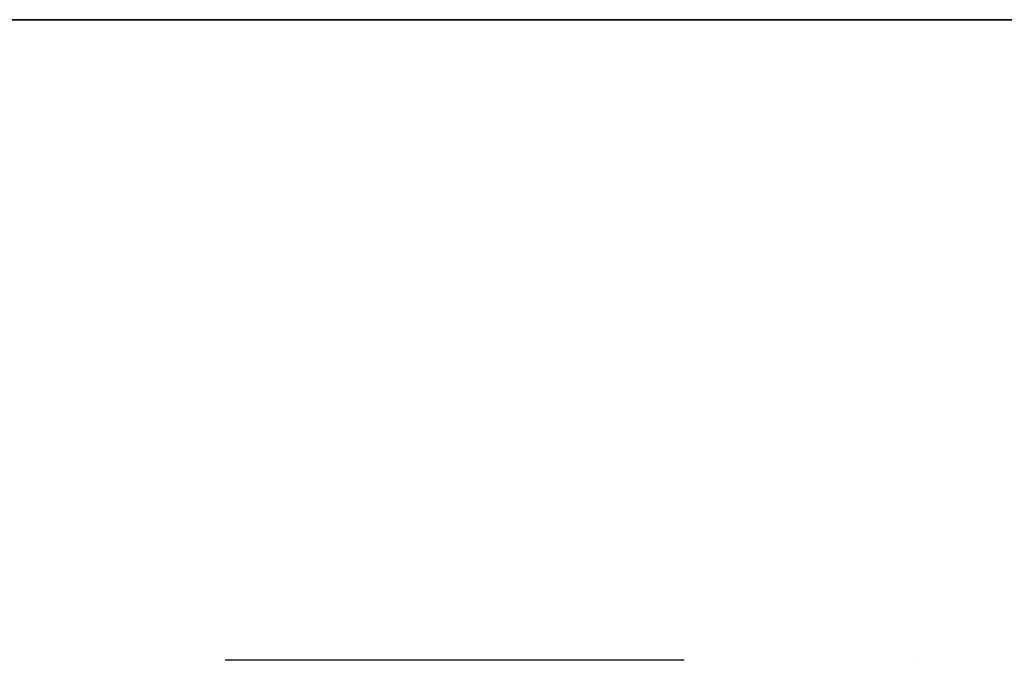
# Model space of a CAD drawing. Header units: millimetres. Extents: x -66 to 114, y 79 to 395.
# Tile 70 of 209: x 37.485 to 38.254, y 126.973 to 127.473. Entities that reach past the tile are written whole.
import ezdxf

# ---------------------------------------------------------------- set-up
doc = ezdxf.new("R2010")
doc.units = ezdxf.units.MM
doc.layers.add('Layer 01', color=18, linetype='Continuous', true_color=0x000000)

# ---------------------------------------------------------------- blocks, each defined once
blk = doc.blocks.new('Block 01')
at = {"layer": 'Layer 01'}
for p, q in [((38.00432, 126.97333, 17.98276), (37.64585, 126.97333, 17.98276)), ((38.18775, 126.97333, 18.0695), (38.18775, 126.97333, 18.22008))]:
    blk.add_line(p, q, dxfattribs=at)
at = {"layer": 'Layer 01', "extrusion": (0, 1, 0)}
for start, end in [(185.73917, 234.26083), (125.73917, 174.26083)]:
    blk.add_arc((0.05, -0.05, 127.47333), 51, start, end, dxfattribs=at)
at = {"layer": 'Layer 01'}
for points, knots in [([(40.05372, 127.47333, -4.05), (39.49838, 128.0244, -4.05), (38.94296, 128.57539, -4.05), (38.38743, 129.12627, -4.05), (37.50092, 130.00537, -4.05), (36.61416, 130.88422, -4.05), (35.72709, 131.76276, -4.05)], [0, 0, 0, 0, 2.34707, 2.34707, 2.34707, 6.092536, 6.092536, 6.092536, 6.092536]), ([(35.90998, 130.18044, -4.95445), (36.50218, 129.59346, -4.95596), (37.09426, 129.00637, -4.95741), (37.68623, 128.41916, -4.95879), (38.2416, 127.86827, -4.96008), (38.79686, 127.31729, -4.96132), (39.35205, 126.76622, -4.96252)], [0, 0, 0, 0, 2.501431, 2.501431, 2.501431, 4.848168, 4.848168, 4.848168, 4.848168]), ([(39.35205, 126.76622, 4.86252), (38.79686, 127.31729, 4.86132), (38.2416, 127.86827, 4.86008), (37.68623, 128.41916, 4.85879), (37.09426, 129.00637, 4.85741), (36.50218, 129.59346, 4.85596), (35.90998, 130.18044, 4.85445)], [0, 0, 0, 0, 2.346736, 2.346736, 2.346736, 4.848168, 4.848168, 4.848168, 4.848168])]:
    blk.add_open_spline(points, degree=3, knots=knots, dxfattribs=at)
for points, weights in [([(39.57794, 126.99386, -4.31261), (38.28575, 128.27757, -4.31167), (36.99263, 129.56141, -4.31064), (35.69799, 130.84566, -4.3095)], [0.868694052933, 0.869165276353, 0.869679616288, 0.870252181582]), ([(39.57794, 126.99386, 4.21261), (38.28575, 128.27757, 4.21167), (36.99263, 129.56141, 4.21064), (35.69799, 130.84566, 4.2095)], [0.868694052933, 0.869165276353, 0.869679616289, 0.870252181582])]:
    blk.add_rational_spline(points, weights, degree=3, dxfattribs=at)

msp = doc.modelspace()

# ---------------------------------------------------------------- block references
at = {"layer": 'Layer 01'}
msp.add_blockref('Block 01', (0, 0), dxfattribs=at)

doc.saveas('drawing.dxf')
